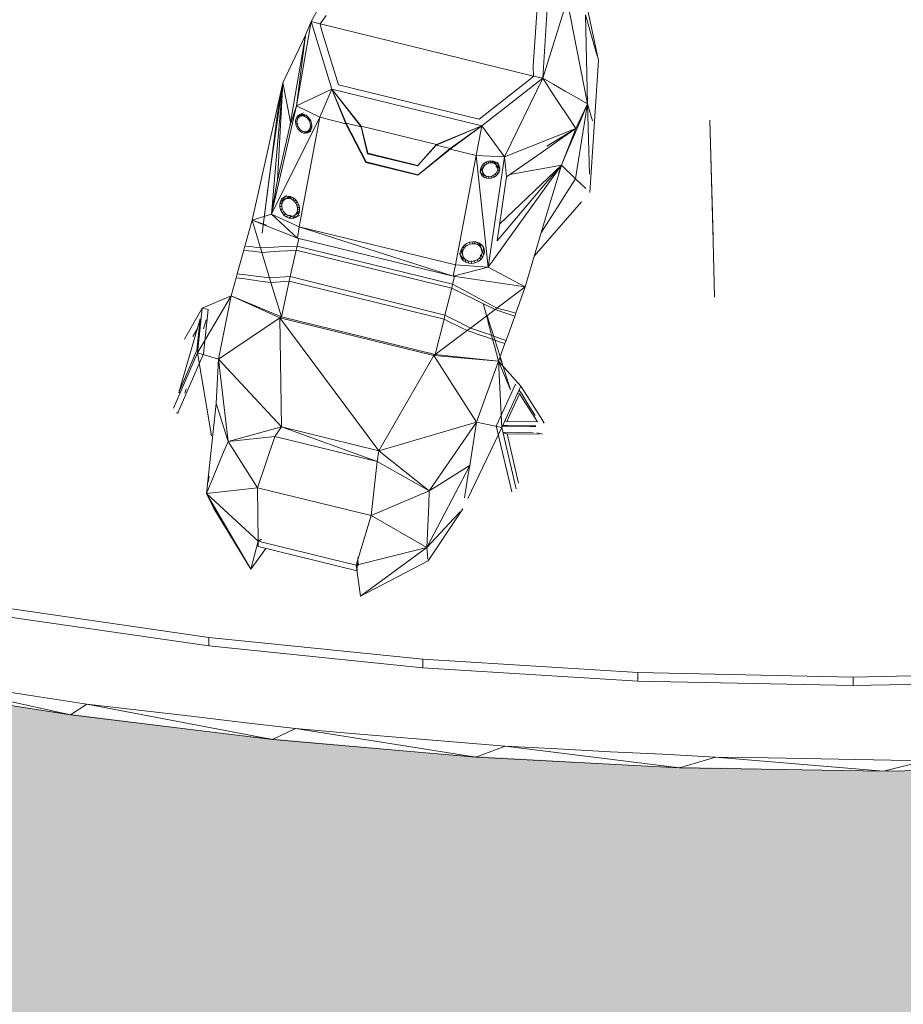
# Model space of a CAD drawing. Header units: inches. Extents: x 1931 to 3173, y 8366 to 8904.
# Tile 31 of 55: x 2923 to 2936, y 8745 to 8760. Entities that reach past the tile are written whole.
import ezdxf

# ---------------------------------------------------------------- set-up
doc = ezdxf.new("R2010")
doc.units = ezdxf.units.IN
doc.header["$MEASUREMENT"] = 0
for name, color, linetype, lineweight in [('A-DETL-GENF-1', 30, 'Continuous', 9), ('C-BLDG-PADS', 91, 'Continuous', 9), ('G-IMPT', 8, 'Continuous', 9)]:
    doc.layers.add(name, color=color, linetype=linetype, lineweight=lineweight)

# ---------------------------------------------------------------- blocks, each defined once
blk = doc.blocks.new('Boat_and_Trailer_14084 - Boat - Ski Bar and Boards_dwg-1048089-FLOOR PLAN - BASEMENT')
at = {"layer": 'G-IMPT'}
for p, q in [((-151.022, -43.319), (-151.442, -46)), ((-151.442, -46), (-150.876, -43.451)), ((-151.087, -44.835), (-151.192, -45.526)), ((-150.522, -47.845), (-150.112, -45.008)), ((-150.409, -47.845), (-149.999, -45.008)), ((-151.298, -46.218), (-151.192, -45.526)), ((-151.77, -48.697), (-151.442, -46)), ((-151.298, -46.218), (-151.442, -46)), ((-151.77, -48.697), (-151.298, -46.218)), ((-151.298, -46.218), (-151.38, -46.914)), ((-151.38, -46.914), (-151.462, -47.61)), ((-147.35, -47.377), (-146.615, -47.694)), ((-147.421, -47.432), (-147.424, -47.431)), ((-147.414, -47.434), (-147.421, -47.432)), ((-147.414, -47.434), (-147.416, -47.413)), ((-147.416, -47.413), (-147.414, -47.435)), ((-147.414, -47.435), (-146.627, -47.775)), ((-147.153, -47.525), (-147.094, -47.542)), ((-147.141, -47.445), (-147.144, -47.466)), ((-146.161, -47.731), (-147.141, -47.445)), ((-147.141, -47.445), (-146.58, -47.686)), ((-146.433, -47.521), (-146.019, -47.757)), ((-151.462, -47.61), (-151.544, -48.306)), ((-146.397, -47.632), (-146.288, -47.694)), ((-147.72, -47.883), (-146.615, -47.694)), ((-146.615, -47.694), (-146.698, -47.975)), ((-146.627, -47.775), (-146.037, -47.837)), ((-146.615, -47.694), (-146.019, -47.757)), ((-145.854, -48.145), (-146.615, -47.694)), ((-146.161, -47.731), (-146.58, -47.686)), ((-146.295, -47.775), (-146.174, -47.811)), ((-146.019, -47.757), (-146.037, -47.837)), ((-145.854, -48.145), (-146.019, -47.757)), ((-150.816, -50.698), (-150.522, -47.845)), ((-150.702, -50.698), (-150.409, -47.845)), ((-150.522, -47.845), (-150.409, -47.845)), ((-148.489, -47.815), (-149.501, -48.408)), ((-148.69, -47.913), (-149.501, -48.408)), ((-149.126, -48.504), (-148.489, -47.815)), ((-148.69, -47.913), (-148.489, -47.815)), ((-148.489, -47.815), (-148.316, -47.887)), ((-147.289, -47.943), (-148.489, -47.815)), ((-148.489, -47.815), (-148.316, -47.887)), ((-148.489, -47.815), (-148.414, -48.497)), ((-148.337, -47.839), (-148.259, -47.851)), ((-148.143, -47.959), (-148.316, -47.887)), ((-148.143, -47.959), (-148.316, -47.887)), ((-147.97, -48.03), (-148.143, -47.959)), ((-147.97, -48.03), (-148.143, -47.959)), ((-147.797, -48.102), (-147.97, -48.03)), ((-147.797, -48.102), (-147.97, -48.03)), ((-146.698, -47.975), (-147.797, -48.102)), ((-147.797, -48.102), (-147.67, -48.062)), ((-147.797, -48.102), (-147.67, -48.062)), ((-147.67, -48.062), (-147.543, -48.022)), ((-147.67, -48.062), (-147.543, -48.022)), ((-146.698, -47.975), (-147.603, -48.814)), ((-147.543, -48.022), (-147.416, -47.983)), ((-147.543, -48.022), (-147.416, -47.983)), ((-147.416, -47.983), (-147.289, -47.943)), ((-147.416, -47.983), (-147.289, -47.943)), ((-146.698, -47.975), (-147.289, -47.943)), ((-145.854, -48.145), (-146.698, -47.975)), ((-146.147, -48.791), (-146.698, -47.975)), ((-147.797, -48.102), (-148.414, -48.497)), ((-147.797, -48.102), (-147.731, -48.726)), ((-147.797, -48.102), (-147.603, -48.814)), ((-145.854, -48.145), (-146.147, -48.791)), ((-145.854, -48.145), (-146.133, -48.813)), ((-145.854, -48.145), (-145.613, -48.212)), ((-151.626, -49.002), (-151.544, -48.306)), ((-145.629, -48.328), (-145.613, -48.212)), ((-145.613, -48.212), (-145.561, -48.226)), ((-145.575, -48.334), (-145.561, -48.226)), ((-145.243, -48.314), (-145.561, -48.226)), ((-145.243, -48.314), (-145.252, -48.374)), ((-145.191, -48.328), (-145.243, -48.314)), ((-149.223, -48.607), (-149.501, -48.408)), ((-149.126, -48.504), (-149.501, -48.408)), ((-145.661, -48.559), (-145.645, -48.444)), ((-145.629, -48.328), (-145.645, -48.444)), ((-145.601, -48.549), (-145.588, -48.441)), ((-145.588, -48.441), (-145.575, -48.334)), ((-145.268, -48.494), (-145.26, -48.434)), ((-145.252, -48.374), (-145.26, -48.434)), ((-145.212, -48.535), (-144.844, -48.424)), ((-145.207, -48.483), (-145.201, -48.432)), ((-145.201, -48.432), (-145.196, -48.38)), ((-145.191, -48.328), (-145.196, -48.38)), ((-144.844, -48.424), (-145.191, -48.328)), ((-144.844, -48.424), (-145.083, -49.028)), ((-144.844, -48.424), (-144.912, -48.613)), ((-144.844, -48.424), (-143.929, -48.628)), ((-144.844, -48.424), (-144.764, -48.68)), ((-149.521, -49.826), (-149.198, -48.504)), ((-149.206, -48.83), (-149.126, -48.504)), ((-149.206, -48.83), (-149.126, -48.504)), ((-149.198, -48.504), (-149.18, -48.504)), ((-149.198, -48.504), (-149.18, -48.504)), ((-149.162, -48.504), (-149.18, -48.504)), ((-149.162, -48.504), (-149.18, -48.504)), ((-149.162, -48.504), (-149.144, -48.504)), ((-149.162, -48.504), (-149.144, -48.504)), ((-149.126, -48.504), (-149.144, -48.504)), ((-149.126, -48.504), (-149.144, -48.504)), ((-149.126, -48.504), (-148.414, -48.497)), ((-149.098, -48.548), (-149.126, -48.504)), ((-148.785, -50.011), (-148.414, -48.497)), ((-148.414, -48.497), (-147.731, -48.726)), ((-145.677, -48.675), (-145.661, -48.559)), ((-145.601, -48.549), (-145.615, -48.657)), ((-145.615, -48.657), (-145.277, -48.554)), ((-145.277, -48.554), (-145.268, -48.494)), ((-145.212, -48.535), (-145.277, -48.554)), ((-145.268, -48.668), (-145.277, -48.554)), ((-145.207, -48.483), (-145.212, -48.535)), ((-145.212, -48.535), (-145.207, -48.657)), ((-144.125, -48.675), (-145.016, -48.556)), ((-143.455, -48.756), (-145.016, -48.556)), ((-151.77, -48.697), (-152.005, -51.405)), ((-151.626, -49.002), (-151.77, -48.697)), ((-146.133, -48.813), (-145.677, -48.675)), ((-145.677, -48.675), (-145.615, -48.657)), ((-145.677, -48.675), (-145.673, -48.736)), ((-145.615, -48.657), (-145.61, -48.725)), ((-145.26, -48.782), (-145.268, -48.668)), ((-145.202, -48.778), (-145.207, -48.657)), ((-144.764, -48.68), (-145.083, -49.028)), ((-144.932, -49.052), (-144.764, -48.68)), ((-143.014, -48.832), (-144.764, -48.68)), ((-143.473, -49.327), (-144.764, -48.68)), ((-143.318, -49.013), (-144.764, -48.68)), ((-144.764, -48.68), (-144.65, -48.7)), ((-144.536, -48.72), (-144.65, -48.7)), ((-144.423, -48.74), (-144.536, -48.72)), ((-143.014, -48.832), (-144.125, -48.675)), ((-143.014, -48.832), (-143.929, -48.628)), ((-149.286, -49.157), (-149.206, -48.83)), ((-149.286, -49.157), (-149.206, -48.83)), ((-148.065, -50.091), (-147.731, -48.726)), ((-148.065, -50.091), (-147.603, -48.814)), ((-146.147, -48.791), (-147.921, -50.114)), ((-147.921, -50.114), (-147.603, -48.814)), ((-147.731, -48.726), (-147.603, -48.814)), ((-146.147, -48.791), (-147.603, -48.814)), ((-146.147, -48.791), (-146.65, -50.844)), ((-146.133, -48.813), (-146.635, -50.866)), ((-146.133, -48.813), (-146.147, -48.791)), ((-146.133, -48.813), (-145.659, -48.918)), ((-145.668, -48.797), (-145.673, -48.736)), ((-145.664, -48.857), (-145.668, -48.797)), ((-145.605, -48.794), (-145.61, -48.725)), ((-145.601, -48.863), (-145.605, -48.794)), ((-145.252, -48.896), (-145.26, -48.782)), ((-145.197, -48.9), (-145.202, -48.778)), ((-144.801, -48.879), (-144.776, -48.848)), ((-144.744, -48.822), (-144.776, -48.848)), ((-144.762, -48.872), (-144.776, -48.848)), ((-144.755, -48.863), (-144.73, -48.843)), ((-144.707, -48.804), (-144.744, -48.822)), ((-144.732, -48.844), (-144.744, -48.822)), ((-144.701, -48.828), (-144.73, -48.843)), ((-144.707, -48.804), (-144.668, -48.794)), ((-144.694, -48.826), (-144.707, -48.804)), ((-144.701, -48.828), (-144.669, -48.82)), ((-144.669, -48.82), (-144.638, -48.819)), ((-144.63, -48.792), (-144.668, -48.794)), ((-144.651, -48.824), (-144.668, -48.794)), ((-144.61, -48.825), (-144.638, -48.819)), ((-144.594, -48.8), (-144.63, -48.792)), ((-144.63, -48.792), (-144.611, -48.825)), ((-144.586, -48.838), (-144.61, -48.825)), ((-144.594, -48.8), (-144.569, -48.844)), ((-144.594, -48.8), (-144.564, -48.816)), ((-144.59, -48.84), (-144.569, -48.844)), ((-144.586, -48.838), (-144.568, -48.857)), ((-144.569, -48.844), (-144.539, -48.86)), ((-144.539, -48.86), (-144.564, -48.816)), ((-144.541, -48.84), (-144.564, -48.816)), ((-144.527, -48.869), (-144.541, -48.84)), ((-144.516, -48.884), (-144.541, -48.84)), ((-144.309, -48.76), (-144.423, -48.74)), ((-143.59, -48.925), (-144.309, -48.76)), ((-143.014, -48.832), (-144.309, -48.76)), ((-143.014, -48.832), (-143.534, -48.935)), ((-143.235, -48.794), (-143.455, -48.756)), ((-143.014, -48.832), (-143.235, -48.794)), ((-143.014, -48.832), (-142.378, -49.134)), ((-145.659, -48.918), (-146.165, -50.982)), ((-145.596, -48.932), (-146.11, -50.995)), ((-145.659, -48.918), (-145.664, -48.857)), ((-145.659, -48.918), (-145.596, -48.932)), ((-145.596, -48.932), (-145.601, -48.863)), ((-145.596, -48.932), (-145.243, -49.01)), ((-145.243, -49.01), (-145.252, -48.896)), ((-145.197, -48.9), (-145.192, -49.022)), ((-144.817, -48.912), (-144.824, -48.947)), ((-144.799, -48.991), (-144.824, -48.947)), ((-144.82, -48.98), (-144.824, -48.947)), ((-144.799, -49.017), (-144.82, -48.98)), ((-144.82, -48.98), (-144.806, -49.01)), ((-144.817, -48.912), (-144.801, -48.879)), ((-144.792, -48.957), (-144.817, -48.912)), ((-144.776, -48.923), (-144.801, -48.879)), ((-144.792, -48.957), (-144.799, -48.991)), ((-144.794, -48.943), (-144.788, -48.915)), ((-144.791, -48.969), (-144.794, -48.943)), ((-144.792, -48.957), (-144.776, -48.923)), ((-144.791, -48.969), (-144.78, -48.993)), ((-144.791, -48.969), (-144.766, -49.013)), ((-144.788, -48.915), (-144.775, -48.888)), ((-144.775, -48.888), (-144.755, -48.863)), ((-144.592, -48.986), (-144.572, -48.961)), ((-144.572, -48.961), (-144.559, -48.934)), ((-144.558, -48.985), (-144.572, -48.961)), ((-144.546, -48.97), (-144.571, -49.001)), ((-144.542, -48.901), (-144.568, -48.857)), ((-144.557, -48.88), (-144.568, -48.857)), ((-144.542, -48.901), (-144.561, -48.882)), ((-144.554, -48.907), (-144.559, -48.934)), ((-144.543, -48.963), (-144.559, -48.934)), ((-144.531, -48.924), (-144.557, -48.88)), ((-144.557, -48.88), (-144.554, -48.907)), ((-144.533, -48.943), (-144.554, -48.907)), ((-144.546, -48.97), (-144.53, -48.937)), ((-144.531, -48.924), (-144.542, -48.901)), ((-144.53, -48.937), (-144.524, -48.902)), ((-144.524, -48.902), (-144.527, -48.869)), ((-142.378, -49.134), (-143.59, -48.925)), ((-143.318, -49.013), (-143.59, -48.925)), ((-151.626, -49.002), (-152.005, -51.405)), ((-151.626, -49.002), (-151.685, -49.7)), ((-145.243, -49.01), (-145.751, -51.084)), ((-145.192, -49.022), (-145.7, -51.096)), ((-145.592, -51.105), (-145.083, -49.028)), ((-144.932, -49.052), (-145.592, -51.105)), ((-144.932, -49.052), (-145.442, -51.134)), ((-145.192, -49.022), (-145.243, -49.01)), ((-145.087, -49.045), (-145.192, -49.022)), ((-144.932, -49.052), (-145.083, -49.028)), ((-144.932, -49.052), (-143.473, -49.327)), ((-144.784, -49.033), (-144.806, -49.01)), ((-144.781, -49.054), (-144.806, -49.01)), ((-144.799, -48.991), (-144.795, -49.021)), ((-144.753, -49.049), (-144.784, -49.033)), ((-144.755, -49.037), (-144.78, -48.993)), ((-144.762, -49.011), (-144.78, -48.993)), ((-144.766, -49.013), (-144.755, -49.037)), ((-144.738, -49.052), (-144.762, -49.011)), ((-144.737, -49.024), (-144.762, -49.011)), ((-144.736, -49.056), (-144.755, -49.037)), ((-144.753, -49.049), (-144.718, -49.057)), ((-144.709, -49.03), (-144.737, -49.024)), ((-144.719, -49.057), (-144.737, -49.024)), ((-144.718, -49.057), (-144.679, -49.055)), ((-144.709, -49.03), (-144.678, -49.029)), ((-144.709, -49.03), (-144.694, -49.056)), ((-144.64, -49.045), (-144.679, -49.055)), ((-144.678, -49.029), (-144.647, -49.021)), ((-144.665, -49.052), (-144.678, -49.029)), ((-144.647, -49.021), (-144.617, -49.006)), ((-144.635, -49.042), (-144.647, -49.021)), ((-144.603, -49.027), (-144.64, -49.045)), ((-144.592, -48.986), (-144.617, -49.006)), ((-144.605, -49.028), (-144.617, -49.006)), ((-144.571, -49.001), (-144.603, -49.027)), ((-144.579, -49.008), (-144.592, -48.986)), ((-143.683, -49.109), (-143.686, -49.137)), ((-143.683, -49.109), (-143.671, -49.081)), ((-143.661, -49.156), (-143.683, -49.109)), ((-143.652, -49.055), (-143.671, -49.081)), ((-143.66, -49.106), (-143.671, -49.081)), ((-143.663, -49.109), (-143.665, -49.133)), ((-143.653, -49.086), (-143.663, -49.109)), ((-143.653, -49.086), (-143.637, -49.064)), ((-143.652, -49.055), (-143.626, -49.033)), ((-143.647, -49.065), (-143.652, -49.055)), ((-143.637, -49.064), (-143.615, -49.046)), ((-143.636, -49.065), (-143.637, -49.064)), ((-143.626, -49.033), (-143.596, -49.017)), ((-143.59, -49.032), (-143.615, -49.046)), ((-143.563, -49.006), (-143.596, -49.017)), ((-143.562, -49.024), (-143.59, -49.032)), ((-143.563, -49.006), (-143.53, -49.004)), ((-143.55, -49.033), (-143.563, -49.006)), ((-143.535, -49.021), (-143.562, -49.024)), ((-143.509, -49.025), (-143.535, -49.021)), ((-143.519, -49.027), (-143.53, -49.004)), ((-143.499, -49.008), (-143.53, -49.004)), ((-143.486, -49.035), (-143.509, -49.025)), ((-143.479, -49.05), (-143.499, -49.008)), ((-143.471, -49.019), (-143.499, -49.008)), ((-143.486, -49.035), (-143.468, -49.049)), ((-143.473, -49.327), (-143.318, -49.013)), ((-143.449, -49.067), (-143.471, -49.019)), ((-143.471, -49.019), (-143.45, -49.037)), ((-143.457, -49.069), (-143.468, -49.049)), ((-143.455, -49.114), (-143.465, -49.137)), ((-143.434, -49.116), (-143.457, -49.069)), ((-143.452, -49.09), (-143.457, -49.069)), ((-143.446, -49.097), (-143.457, -49.075)), ((-143.455, -49.114), (-143.452, -49.09)), ((-143.443, -49.139), (-143.455, -49.114)), ((-143.449, -49.067), (-143.454, -49.065)), ((-143.438, -49.122), (-143.452, -49.09)), ((-143.437, -49.065), (-143.45, -49.037)), ((-143.437, -49.06), (-143.45, -49.037)), ((-143.428, -49.085), (-143.449, -49.067)), ((-143.434, -49.116), (-143.446, -49.097)), ((-143.434, -49.114), (-143.446, -49.142)), ((-143.414, -49.108), (-143.437, -49.06)), ((-143.437, -49.06), (-143.431, -49.086)), ((-143.434, -49.114), (-143.431, -49.086)), ((-143.096, -49.488), (-143.318, -49.013)), ((-142.196, -49.212), (-143.318, -49.013)), ((-142.378, -49.134), (-143.318, -49.013)), ((-149.286, -49.157), (-149.366, -49.483)), ((-149.286, -49.157), (-149.366, -49.483)), ((-143.664, -49.184), (-143.686, -49.137)), ((-143.686, -49.137), (-143.681, -49.163)), ((-143.659, -49.211), (-143.681, -49.163)), ((-143.667, -49.186), (-143.681, -49.163)), ((-143.646, -49.204), (-143.667, -49.186)), ((-143.661, -49.155), (-143.665, -49.133)), ((-143.664, -49.184), (-143.661, -49.156)), ((-143.639, -49.202), (-143.661, -49.155)), ((-143.661, -49.155), (-143.649, -49.174)), ((-143.63, -49.215), (-143.649, -49.174)), ((-143.632, -49.188), (-143.649, -49.174)), ((-143.619, -49.215), (-143.646, -49.204)), ((-143.639, -49.202), (-143.643, -49.18)), ((-143.614, -49.226), (-143.632, -49.188)), ((-143.609, -49.198), (-143.632, -49.188)), ((-143.588, -49.219), (-143.619, -49.215)), ((-143.6, -49.218), (-143.609, -49.198)), ((-143.609, -49.198), (-143.583, -49.202)), ((-143.59, -49.196), (-143.59, -49.219)), ((-143.555, -49.217), (-143.588, -49.219)), ((-143.555, -49.199), (-143.583, -49.202)), ((-143.528, -49.191), (-143.555, -49.199)), ((-143.555, -49.217), (-143.522, -49.206)), ((-143.528, -49.191), (-143.502, -49.177)), ((-143.522, -49.206), (-143.491, -49.19)), ((-143.481, -49.159), (-143.502, -49.177)), ((-143.491, -49.19), (-143.466, -49.168)), ((-143.481, -49.159), (-143.465, -49.137)), ((-143.466, -49.168), (-143.446, -49.142)), ((-143.096, -49.488), (-142.196, -49.212)), ((-142.378, -49.134), (-142.403, -49.137)), ((-142.196, -49.212), (-142.378, -49.134)), ((-142.225, -49.33), (-142.196, -49.212)), ((-141.085, -49.814), (-142.196, -49.212)), ((-143.558, -49.674), (-143.473, -49.327)), ((-143.096, -49.488), (-143.473, -49.327)), ((-142.308, -49.349), (-143.038, -49.573)), ((-142.922, -52.175), (-142.225, -49.33)), ((-142.225, -49.33), (-142.308, -49.349)), ((-142.114, -49.409), (-142.225, -49.33)), ((-149.446, -49.809), (-149.366, -49.483)), ((-149.446, -49.809), (-149.366, -49.483)), ((-143.096, -49.488), (-143.599, -49.876)), ((-143.592, -49.879), (-143.096, -49.488)), ((-143.585, -51.488), (-143.096, -49.488)), ((-143.558, -49.674), (-143.096, -49.488)), ((-143.551, -49.677), (-143.096, -49.488)), ((-143.038, -49.573), (-143.498, -51.452)), ((-151.685, -49.7), (-151.744, -50.399)), ((-143.558, -49.674), (-144.075, -49.94)), ((-143.551, -49.677), (-144.068, -49.943)), ((-143.551, -49.677), (-143.599, -49.876)), ((-143.558, -49.674), (-143.551, -49.677)), ((-149.446, -49.809), (-149.858, -49.87)), ((-149.389, -50.769), (-149.858, -49.87)), ((-149.858, -49.87), (-149.209, -50.754)), ((-149.503, -49.822), (-149.521, -49.826)), ((-149.503, -49.822), (-149.484, -49.818)), ((-149.449, -49.823), (-149.485, -49.825)), ((-149.484, -49.818), (-149.465, -49.814)), ((-149.465, -49.814), (-149.446, -49.809)), ((-149.452, -49.837), (-149.416, -49.836)), ((-149.449, -49.823), (-149.413, -49.822)), ((-149.446, -49.809), (-148.785, -50.011)), ((-149.446, -49.809), (-149.209, -50.754)), ((-149.38, -49.835), (-149.416, -49.836)), ((-149.344, -49.833), (-149.38, -49.835)), ((-143.599, -49.876), (-143.96, -49.963)), ((-143.592, -49.879), (-143.953, -49.966)), ((-143.837, -50.88), (-143.592, -49.879)), ((-143.592, -49.879), (-143.599, -49.876)), ((-148.785, -50.011), (-149.209, -50.754)), ((-148.454, -50.786), (-148.785, -50.011)), ((-148.785, -50.011), (-148.065, -50.091)), ((-144.075, -49.94), (-144.244, -50.633)), ((-144.068, -49.943), (-144.238, -50.637)), ((-144.122, -50.628), (-143.96, -49.963)), ((-144.115, -50.631), (-143.953, -49.966)), ((-144.075, -49.94), (-144.068, -49.943)), ((-143.96, -49.963), (-143.953, -49.966)), ((-148.454, -50.786), (-148.065, -50.091)), ((-148.454, -50.786), (-147.921, -50.114)), ((-147.921, -50.114), (-148.065, -50.091)), ((-146.65, -50.844), (-147.921, -50.114)), ((-147.539, -51.414), (-147.921, -50.114)), ((-151.744, -50.399), (-151.803, -51.098)), ((-143.897, -51.062), (-144.244, -50.633)), ((-144.244, -50.633), (-144.238, -50.637)), ((-143.89, -51.065), (-144.238, -50.637)), ((-143.844, -50.877), (-144.122, -50.628)), ((-144.122, -50.628), (-144.115, -50.631)), ((-143.837, -50.88), (-144.115, -50.631)), ((-150.816, -50.698), (-150.992, -53.564)), ((-150.879, -53.564), (-150.702, -50.698)), ((-150.702, -50.698), (-150.816, -50.698)), ((-148.693, -51.233), (-149.389, -50.769)), ((-149.366, -50.767), (-149.209, -50.754)), ((-149.209, -50.754), (-149.08, -50.874)), ((-149.209, -50.754), (-149.02, -50.762)), ((-148.116, -51.324), (-149.209, -50.754)), ((-149.209, -50.754), (-149.08, -50.874)), ((-149.209, -50.754), (-149.02, -50.762)), ((-149.02, -50.762), (-148.831, -50.77)), ((-149.02, -50.762), (-148.831, -50.77)), ((-148.642, -50.778), (-148.831, -50.77)), ((-148.642, -50.778), (-148.831, -50.77)), ((-148.454, -50.786), (-148.642, -50.778)), ((-148.454, -50.786), (-148.642, -50.778)), ((-148.369, -50.92), (-148.454, -50.786)), ((-148.369, -50.92), (-148.454, -50.786)), ((-148.454, -50.786), (-147.539, -51.414)), ((-149.08, -50.874), (-148.951, -50.994)), ((-149.08, -50.874), (-148.951, -50.994)), ((-148.369, -50.92), (-148.285, -51.055)), ((-148.369, -50.92), (-148.285, -51.055)), ((-146.65, -50.844), (-147.539, -51.414)), ((-146.65, -50.844), (-146.727, -51.71)), ((-146.635, -50.866), (-146.727, -51.71)), ((-146.65, -50.844), (-146.635, -50.866)), ((-146.635, -50.866), (-146.165, -50.982)), ((-146.635, -50.866), (-146.317, -51.29)), ((-143.844, -50.877), (-143.89, -51.065)), ((-143.844, -50.877), (-143.837, -50.88)), ((-143.844, -50.877), (-143.585, -51.488)), ((-143.837, -50.88), (-143.585, -51.488)), ((-148.951, -50.994), (-148.822, -51.114)), ((-148.951, -50.994), (-148.822, -51.114)), ((-148.285, -51.055), (-148.201, -51.189)), ((-148.285, -51.055), (-148.201, -51.189)), ((-146.203, -51.059), (-146.241, -51.136)), ((-146.203, -51.059), (-146.165, -50.982)), ((-146.154, -51.08), (-146.197, -51.165)), ((-146.165, -50.982), (-146.11, -50.995)), ((-146.11, -50.995), (-146.154, -51.08)), ((-146.11, -50.995), (-145.751, -51.084)), ((-145.751, -51.084), (-145.823, -51.229)), ((-145.751, -51.084), (-145.7, -51.096)), ((-143.897, -51.062), (-143.982, -51.409)), ((-143.585, -51.488), (-143.897, -51.062)), ((-143.89, -51.065), (-143.897, -51.062)), ((-143.585, -51.488), (-143.89, -51.065)), ((-151.862, -51.797), (-151.803, -51.098)), ((-148.733, -51.196), (-148.822, -51.114)), ((-148.796, -51.138), (-148.82, -51.116)), ((-148.201, -51.189), (-148.116, -51.324)), ((-148.201, -51.189), (-148.116, -51.324)), ((-146.279, -51.213), (-146.317, -51.29)), ((-146.241, -51.136), (-146.279, -51.213)), ((-146.197, -51.165), (-146.24, -51.25)), ((-145.7, -51.096), (-145.78, -51.244)), ((-145.592, -51.105), (-145.736, -52.065)), ((-145.594, -51.122), (-145.7, -51.096)), ((-145.592, -51.105), (-145.442, -51.134)), ((-145.592, -51.105), (-145.472, -51.571)), ((-145.442, -51.134), (-145.472, -51.571)), ((-145.442, -51.134), (-143.982, -51.409)), ((-145.356, -51.216), (-145.385, -51.241)), ((-145.322, -51.201), (-145.356, -51.216)), ((-145.356, -51.216), (-145.317, -51.203)), ((-145.317, -51.203), (-145.345, -51.227)), ((-145.322, -51.201), (-145.283, -51.188)), ((-145.285, -51.197), (-145.322, -51.201)), ((-145.285, -51.197), (-145.247, -51.204)), ((-145.283, -51.227), (-145.244, -51.213)), ((-145.244, -51.213), (-145.274, -51.217)), ((-145.212, -51.222), (-145.247, -51.204)), ((-145.244, -51.213), (-145.22, -51.218)), ((-148.556, -51.299), (-147.608, -51.753)), ((-148.549, -51.256), (-148.405, -51.278)), ((-148.549, -51.256), (-148.405, -51.278)), ((-148.405, -51.278), (-148.261, -51.301)), ((-148.405, -51.278), (-148.261, -51.301)), ((-148.261, -51.301), (-148.116, -51.324)), ((-148.261, -51.301), (-148.116, -51.324)), ((-148.116, -51.324), (-147.539, -51.414)), ((-146.331, -51.331), (-146.345, -51.371)), ((-146.317, -51.29), (-146.331, -51.331)), ((-146.283, -51.336), (-146.324, -51.454)), ((-146.317, -51.29), (-146.283, -51.336)), ((-146.283, -51.336), (-146.24, -51.25)), ((-146.283, -51.336), (-146.037, -51.663)), ((-145.894, -51.373), (-145.823, -51.229)), ((-145.78, -51.244), (-145.859, -51.392)), ((-145.418, -51.312), (-145.421, -51.354)), ((-145.421, -51.354), (-145.388, -51.343)), ((-145.406, -51.274), (-145.418, -51.312)), ((-145.418, -51.312), (-145.386, -51.301)), ((-145.385, -51.241), (-145.406, -51.274)), ((-145.406, -51.274), (-145.366, -51.26)), ((-145.394, -51.355), (-145.392, -51.321)), ((-145.392, -51.321), (-145.382, -51.289)), ((-145.385, -51.241), (-145.345, -51.227)), ((-145.382, -51.289), (-145.365, -51.263)), ((-145.345, -51.227), (-145.366, -51.26)), ((-145.341, -51.243), (-145.365, -51.263)), ((-145.341, -51.243), (-145.302, -51.229)), ((-145.314, -51.231), (-145.341, -51.243)), ((-145.274, -51.217), (-145.314, -51.231)), ((-145.283, -51.227), (-145.314, -51.231)), ((-145.274, -51.217), (-145.302, -51.229)), ((-145.283, -51.227), (-145.253, -51.233)), ((-145.253, -51.233), (-145.216, -51.22)), ((-145.224, -51.247), (-145.253, -51.233)), ((-145.224, -51.247), (-145.194, -51.237)), ((-145.224, -51.247), (-145.198, -51.269)), ((-145.212, -51.222), (-145.181, -51.249)), ((-145.198, -51.269), (-145.172, -51.26)), ((-145.198, -51.269), (-145.178, -51.297)), ((-145.181, -51.249), (-145.156, -51.283)), ((-145.165, -51.33), (-145.178, -51.297)), ((-145.165, -51.33), (-145.14, -51.321)), ((-145.159, -51.364), (-145.165, -51.33)), ((-145.139, -51.323), (-145.156, -51.283)), ((-145.132, -51.365), (-145.139, -51.323)), ((-152.147, -54.121), (-152.005, -51.405)), ((-151.862, -51.797), (-152.005, -51.405)), ((-147.608, -51.753), (-147.539, -51.414)), ((-147.539, -51.414), (-146.727, -51.71)), ((-146.402, -51.538), (-146.373, -51.452)), ((-146.373, -51.452), (-146.359, -51.412)), ((-146.324, -51.454), (-146.366, -51.573)), ((-146.359, -51.412), (-146.345, -51.371)), ((-145.894, -51.373), (-145.966, -51.518)), ((-145.859, -51.392), (-145.939, -51.539)), ((-143.982, -51.409), (-145.472, -51.571)), ((-145.421, -51.354), (-145.414, -51.396)), ((-145.414, -51.396), (-145.381, -51.385)), ((-145.397, -51.436), (-145.414, -51.396)), ((-145.369, -51.426), (-145.397, -51.436)), ((-145.397, -51.436), (-145.373, -51.47)), ((-145.394, -51.355), (-145.388, -51.389)), ((-145.388, -51.389), (-145.375, -51.422)), ((-145.375, -51.422), (-145.355, -51.45)), ((-145.373, -51.47), (-145.338, -51.458)), ((-145.373, -51.47), (-145.341, -51.497)), ((-145.329, -51.472), (-145.355, -51.45)), ((-145.3, -51.486), (-145.329, -51.472)), ((-145.322, -51.466), (-145.302, -51.483)), ((-145.23, -51.478), (-145.27, -51.492)), ((-145.239, -51.488), (-145.2, -51.475)), ((-145.239, -51.488), (-145.212, -51.476)), ((-145.23, -51.478), (-145.2, -51.475)), ((-145.188, -51.456), (-145.212, -51.476)), ((-145.212, -51.476), (-145.172, -51.462)), ((-145.2, -51.475), (-145.172, -51.462)), ((-145.169, -51.478), (-145.197, -51.503)), ((-145.188, -51.456), (-145.171, -51.429)), ((-145.188, -51.456), (-145.149, -51.442)), ((-145.149, -51.442), (-145.172, -51.462)), ((-145.161, -51.398), (-145.171, -51.429)), ((-145.171, -51.429), (-145.139, -51.418)), ((-145.147, -51.445), (-145.169, -51.478)), ((-145.159, -51.364), (-145.161, -51.398)), ((-145.134, -51.388), (-145.161, -51.398)), ((-145.134, -51.355), (-145.159, -51.364)), ((-145.147, -51.445), (-145.135, -51.407)), ((-145.132, -51.365), (-145.135, -51.407)), ((-144.257, -51.496), (-144.219, -51.477)), ((-144.257, -51.496), (-144.233, -51.478)), ((-144.237, -51.502), (-144.219, -51.477)), ((-144.233, -51.478), (-144.195, -51.459)), ((-144.233, -51.478), (-144.205, -51.468)), ((-144.175, -51.467), (-144.205, -51.468)), ((-144.16, -51.476), (-144.198, -51.494)), ((-144.16, -51.476), (-144.182, -51.484)), ((-144.175, -51.467), (-144.145, -51.474)), ((-144.174, -51.493), (-144.14, -51.477)), ((-144.145, -51.474), (-144.116, -51.49)), ((-143.998, -51.789), (-143.982, -51.409)), ((-143.585, -51.488), (-143.982, -51.409)), ((-142.984, -52.11), (-143.498, -51.452)), ((-146.209, -51.571), (-146.495, -51.648)), ((-146.431, -51.624), (-146.402, -51.538)), ((-146.408, -51.691), (-146.366, -51.573)), ((-146.275, -51.608), (-146.344, -51.63)), ((-146.275, -51.608), (-146.119, -51.559)), ((-146.209, -51.571), (-146.18, -51.564)), ((-146.18, -51.564), (-145.958, -51.504)), ((-146.037, -51.663), (-145.966, -51.518)), ((-146.019, -51.687), (-145.939, -51.539)), ((-145.736, -52.065), (-145.472, -51.571)), ((-143.998, -51.789), (-145.472, -51.571)), ((-144.109, -52.547), (-145.472, -51.571)), ((-145.341, -51.497), (-145.302, -51.483)), ((-145.306, -51.515), (-145.341, -51.497)), ((-145.306, -51.515), (-145.266, -51.501)), ((-145.306, -51.515), (-145.268, -51.522)), ((-145.302, -51.483), (-145.266, -51.501)), ((-145.27, -51.492), (-145.3, -51.486)), ((-145.27, -51.492), (-145.239, -51.488)), ((-145.268, -51.522), (-145.229, -51.508)), ((-145.231, -51.517), (-145.268, -51.522)), ((-145.266, -51.501), (-145.229, -51.508)), ((-145.197, -51.503), (-145.231, -51.517)), ((-145.231, -51.517), (-145.192, -51.504)), ((-145.202, -51.505), (-145.229, -51.508)), ((-144.289, -51.583), (-144.286, -51.55)), ((-144.26, -51.569), (-144.289, -51.583)), ((-144.284, -51.617), (-144.289, -51.583)), ((-144.286, -51.55), (-144.275, -51.52)), ((-144.26, -51.538), (-144.286, -51.55)), ((-144.284, -51.617), (-144.261, -51.606)), ((-144.257, -51.496), (-144.275, -51.52)), ((-144.265, -51.586), (-144.262, -51.56)), ((-144.261, -51.613), (-144.265, -51.586)), ((-144.254, -51.536), (-144.262, -51.56)), ((-144.26, -51.513), (-144.237, -51.502)), ((-144.254, -51.536), (-144.239, -51.516)), ((-144.247, -51.53), (-144.237, -51.502)), ((-144.201, -51.498), (-144.239, -51.516)), ((-144.239, -51.516), (-144.221, -51.502)), ((-144.182, -51.484), (-144.221, -51.502)), ((-144.198, -51.494), (-144.221, -51.502)), ((-144.201, -51.498), (-144.182, -51.484)), ((-144.174, -51.493), (-144.198, -51.494)), ((-144.174, -51.493), (-144.15, -51.499)), ((-144.123, -51.486), (-144.15, -51.499)), ((-144.15, -51.499), (-144.128, -51.511)), ((-144.104, -51.5), (-144.128, -51.511)), ((-144.108, -51.53), (-144.128, -51.511)), ((-144.091, -51.513), (-144.116, -51.49)), ((-144.087, -51.52), (-144.108, -51.53)), ((-144.092, -51.552), (-144.108, -51.53)), ((-144.092, -51.552), (-144.072, -51.543)), ((-144.083, -51.578), (-144.092, -51.552)), ((-144.072, -51.541), (-144.091, -51.513)), ((-144.083, -51.578), (-144.062, -51.568)), ((-144.083, -51.578), (-144.079, -51.605)), ((-144.081, -51.631), (-144.079, -51.605)), ((-144.056, -51.594), (-144.079, -51.605)), ((-144.072, -51.541), (-144.059, -51.574)), ((-144.055, -51.607), (-144.059, -51.574)), ((-144.058, -51.64), (-144.055, -51.607)), ((-143.585, -51.488), (-143.998, -51.789)), ((-142.952, -52.298), (-143.585, -51.488)), ((-148.466, -51.885), (-147.589, -51.678)), ((-147.608, -51.753), (-146.727, -51.71)), ((-147.582, -51.68), (-147.032, -51.934)), ((-147.108, -51.87), (-146.727, -51.71)), ((-147.059, -52.007), (-146.727, -51.71)), ((-146.746, -51.752), (-146.717, -51.739)), ((-146.344, -51.63), (-146.736, -51.753)), ((-146.522, -51.655), (-146.727, -51.71)), ((-146.49, -51.795), (-146.727, -51.71)), ((-146.684, -51.725), (-146.717, -51.739)), ((-146.701, -51.738), (-146.678, -51.728)), ((-146.495, -51.648), (-146.522, -51.655)), ((-146.49, -51.795), (-146.461, -51.709)), ((-146.431, -51.624), (-146.461, -51.709)), ((-146.449, -51.81), (-146.408, -51.691)), ((-146.082, -51.794), (-146.06, -51.728)), ((-146.06, -51.728), (-146.037, -51.663)), ((-146.019, -51.687), (-146.037, -51.663)), ((-146.035, -51.751), (-146.019, -51.687)), ((-145.736, -52.065), (-146.019, -51.687)), ((-145.12, -51.69), (-144.907, -51.721)), ((-145.12, -51.69), (-144.867, -51.904)), ((-144.694, -51.753), (-144.907, -51.721)), ((-144.109, -52.547), (-144.892, -51.724)), ((-144.272, -51.649), (-144.284, -51.617)), ((-144.272, -51.649), (-144.26, -51.644)), ((-144.272, -51.649), (-144.252, -51.678)), ((-144.251, -51.638), (-144.261, -51.613)), ((-144.222, -51.663), (-144.252, -51.678)), ((-144.228, -51.701), (-144.252, -51.678)), ((-144.251, -51.638), (-144.236, -51.661)), ((-144.236, -51.661), (-144.216, -51.679)), ((-144.228, -51.701), (-144.2, -51.688)), ((-144.228, -51.701), (-144.199, -51.717)), ((-144.216, -51.679), (-144.193, -51.692)), ((-144.199, -51.717), (-144.16, -51.698)), ((-144.199, -51.717), (-144.168, -51.724)), ((-144.169, -51.698), (-144.193, -51.692)), ((-144.132, -51.68), (-144.169, -51.698)), ((-144.145, -51.697), (-144.169, -51.698)), ((-144.13, -51.706), (-144.168, -51.724)), ((-144.168, -51.724), (-144.138, -51.723)), ((-144.16, -51.698), (-144.13, -51.706)), ((-144.107, -51.678), (-144.145, -51.697)), ((-144.145, -51.697), (-144.123, -51.689)), ((-144.1, -51.704), (-144.138, -51.723)), ((-144.138, -51.723), (-144.11, -51.713)), ((-144.1, -51.704), (-144.13, -51.706)), ((-144.107, -51.678), (-144.129, -51.679)), ((-144.084, -51.67), (-144.123, -51.689)), ((-144.104, -51.674), (-144.123, -51.689)), ((-144.072, -51.694), (-144.11, -51.713)), ((-144.087, -51.695), (-144.11, -51.713)), ((-144.084, -51.67), (-144.107, -51.678)), ((-144.09, -51.655), (-144.104, -51.674)), ((-144.104, -51.674), (-144.066, -51.656)), ((-144.09, -51.655), (-144.081, -51.631)), ((-144.09, -51.655), (-144.058, -51.639)), ((-144.069, -51.67), (-144.087, -51.695)), ((-144.066, -51.656), (-144.084, -51.67)), ((-144.056, -51.619), (-144.081, -51.631)), ((-144.069, -51.67), (-144.058, -51.64)), ((-152.147, -54.121), (-151.862, -51.797)), ((-151.898, -52.498), (-151.862, -51.797)), ((-148.427, -51.946), (-147.608, -51.753)), ((-148.352, -51.977), (-147.694, -51.822)), ((-147.7, -52.25), (-147.694, -51.822)), ((-147.694, -51.822), (-147.68, -51.77)), ((-147.68, -52.169), (-147.674, -51.769)), ((-147.608, -51.753), (-147.059, -52.007)), ((-147.591, -51.829), (-147.593, -51.979)), ((-147.59, -51.762), (-147.591, -51.829)), ((-147.586, -51.982), (-147.584, -51.831)), ((-147.583, -51.765), (-147.584, -51.831)), ((-147.534, -52.227), (-147.528, -51.821)), ((-147.519, -51.795), (-147.528, -51.821)), ((-147.161, -51.99), (-147.528, -51.821)), ((-147.108, -51.87), (-146.782, -51.767)), ((-146.782, -51.767), (-146.736, -51.753)), ((-146.449, -51.81), (-146.49, -51.795)), ((-146.127, -51.925), (-146.449, -51.81)), ((-146.127, -51.925), (-146.105, -51.859)), ((-146.105, -51.859), (-146.082, -51.794)), ((-146.067, -51.878), (-146.051, -51.814)), ((-146.051, -51.814), (-146.035, -51.751)), ((-144.481, -51.784), (-144.694, -51.753)), ((-144.268, -51.816), (-144.481, -51.784)), ((-143.998, -51.789), (-144.268, -51.816)), ((-144.268, -51.816), (-144.106, -52.046)), ((-144.109, -52.547), (-144.236, -51.861)), ((-142.952, -52.298), (-143.998, -51.789)), ((-143.998, -51.789), (-143.621, -52.738)), ((-147.593, -51.979), (-147.595, -52.13)), ((-147.586, -51.982), (-147.589, -52.133)), ((-147.534, -52.227), (-147.161, -51.99)), ((-147.171, -52.022), (-147.11, -51.983)), ((-147.152, -51.964), (-147.161, -51.99)), ((-146.083, -51.941), (-146.127, -51.925)), ((-146.083, -51.941), (-146.067, -51.878)), ((-146.083, -51.941), (-145.736, -52.065)), ((-144.867, -51.904), (-144.614, -52.118)), ((-147.597, -52.204), (-147.595, -52.13)), ((-147.589, -52.133), (-147.589, -52.207)), ((-147.31, -52.11), (-147.448, -52.198)), ((-147.338, -52.185), (-147.198, -52.096)), ((-147.31, -52.11), (-147.171, -52.022)), ((-147.198, -52.096), (-147.059, -52.007)), ((-144.922, -52.306), (-145.736, -52.065)), ((-144.614, -52.118), (-144.362, -52.332)), ((-144.106, -52.046), (-143.945, -52.277)), ((-142.922, -52.175), (-142.984, -52.11)), ((-147.701, -52.295), (-147.681, -52.22)), ((-147.478, -52.273), (-147.338, -52.185)), ((-145.327, -52.186), (-144.602, -52.815)), ((-142.922, -52.175), (-142.952, -52.298)), ((-142.791, -52.171), (-142.922, -52.175)), ((-142.791, -52.171), (-141.809, -52.236)), ((-147.55, -52.319), (-147.478, -52.273)), ((-145.006, -52.281), (-144.859, -52.375)), ((-144.109, -52.547), (-144.922, -52.306)), ((-144.859, -52.375), (-144.67, -52.495)), ((-144.109, -52.547), (-144.362, -52.332)), ((-143.945, -52.277), (-143.783, -52.507)), ((-143.858, -52.354), (-143.621, -52.738)), ((-142.952, -52.298), (-143.119, -52.408)), ((-142.952, -52.298), (-143.037, -52.447)), ((-142.952, -52.298), (-141.713, -52.379)), ((-142.952, -52.298), (-141.91, -52.623)), ((-151.898, -52.498), (-151.934, -53.199)), ((-144.481, -52.616), (-144.67, -52.495)), ((-144.228, -52.51), (-144.109, -52.547)), ((-143.621, -52.738), (-143.783, -52.507)), ((-143.287, -52.518), (-143.454, -52.628)), ((-143.287, -52.518), (-143.119, -52.408)), ((-143.037, -52.447), (-143.122, -52.597)), ((-144.292, -52.736), (-144.481, -52.616)), ((-144.109, -52.547), (-144.292, -52.736)), ((-144.109, -52.547), (-143.621, -52.738)), ((-144.109, -52.547), (-143.905, -52.634)), ((-143.7, -52.722), (-143.905, -52.634)), ((-143.621, -52.738), (-143.454, -52.628)), ((-143.291, -52.897), (-141.91, -52.623)), ((-143.122, -52.597), (-143.207, -52.747)), ((-144.424, -52.873), (-144.292, -52.736)), ((-144.292, -52.736), (-144.042, -52.776)), ((-144.042, -52.776), (-143.792, -52.816)), ((-143.496, -52.809), (-143.7, -52.722)), ((-143.291, -52.897), (-143.621, -52.738)), ((-143.291, -52.897), (-143.207, -52.747)), ((-141.311, -52.742), (-142.717, -53.043)), ((-144.231, -52.92), (-143.291, -52.897)), ((-143.792, -52.816), (-143.542, -52.857)), ((-143.291, -52.897), (-143.542, -52.857)), ((-143.291, -52.897), (-143.496, -52.809)), ((-143.444, -52.94), (-143.368, -52.919)), ((-143.368, -52.919), (-143.291, -52.897)), ((-142.108, -52.868), (-143.291, -52.897)), ((-142.108, -52.868), (-142.654, -53.025)), ((-144.475, -52.926), (-143.596, -52.984)), ((-143.596, -52.984), (-142.717, -53.043)), ((-143.52, -52.962), (-143.444, -52.94)), ((-151.934, -53.199), (-151.969, -53.9)), ((-150.992, -53.564), (-151.051, -56.435)), ((-150.879, -53.564), (-150.992, -53.564)), ((-150.879, -53.564), (-150.938, -56.435)), ((-151.969, -53.9), (-152.005, -54.6)), ((-152.147, -54.121), (-152.195, -56.841)), ((-152.147, -54.121), (-152.005, -54.6)), ((-152.005, -54.6), (-152.195, -56.841)), ((-152.005, -54.6), (-152.017, -55.302)), ((-145.872, -54.59), (-144.581, -54.556)), ((-145.822, -54.589), (-145.872, -54.59)), ((-143.512, -54.527), (-145.125, -54.57)), ((-143.512, -54.527), (-145.075, -54.569)), ((-152.03, -56.004), (-152.017, -55.302)), ((-152.03, -56.004), (-152.042, -56.706)), ((-151.051, -56.435), (-150.992, -59.306)), ((-150.938, -56.435), (-151.051, -56.435)), ((-150.938, -56.435), (-150.879, -59.306)), ((-152.054, -57.408), (-152.042, -56.706)), ((-152.15, -59.561), (-152.195, -56.841)), ((-152.195, -56.841), (-152.054, -57.408))]:
    blk.add_line(p, q, dxfattribs=at)
at = {"layer": 'G-IMPT', "flags": 128}
blk.add_lwpolyline([(-146.019, -47.761), (-146.019, -47.757), (-146.02, -47.761)], dxfattribs=at)
blk = doc.blocks.new('Boat_and_Trailer_14084 - Boat_and_Trailer_14084-1048095-FLOOR PLAN - BASEMENT')
at = {"xscale": 1.151149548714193, "yscale": 1.151149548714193, "zscale": 1.151149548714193}
blk.add_blockref('Boat_and_Trailer_14084 - Boat - Ski Bar and Boards_dwg-1048089-FLOOR PLAN - BASEMENT', (128.943, 47.637), dxfattribs=at)

msp = doc.modelspace()

# ---------------------------------------------------------------- hatches: boundary and pattern name
at = {"layer": 'C-BLDG-PADS'}
h = msp.add_hatch(dxfattribs=at)
h.set_pattern_fill('FP_9', color=256, style=0, pattern_type=2)
h.set_pattern_definition([(0, (0.803, 0), (15.357, 3.84), [0.633, -10.884, 0.633, -10.884, -61.427]), (0, (0.803, 0), (15.357, 3.84), [-23.035, 0.633, -22.402, 0.633, -10.884, -26.874]), (0, (0.803, 0), (15.357, 3.84), [-57.588, 0.633, -7.045, 0.633, -18.562]), (119.995, (6.562, 1.92), (-11.0026783, 11.3818784), [0.634, -10.886, 0.634, -10.886, -61.437]), (119.995, (6.562, 1.92), (-11.0026783, 11.3818784), [-23.039, 0.634, -22.405, 0.634, -10.886, -26.879]), (119.995, (6.562, 1.92), (-11.0026783, 11.3818784), [-57.597, 0.634, -7.046, 0.634, -18.565]), (240.005, (8.482, 9.6), (-4.3540001, -15.2220302), [0.634, -10.886, 0.634, -10.886, -61.437]), (240.005, (8.482, 9.6), (-4.3540001, -15.2220302), [-23.039, 0.634, -22.405, 0.634, -10.886, -26.879]), (240.005, (8.482, 9.6), (-4.3540001, -15.2220302), [-57.597, 0.634, -7.046, 0.634, -18.565])])
h.paths.add_polyline_path([(3001.018, 8644.569), (3128.597, 8644.57), (3128.597, 8868.569), (3074.337, 8868.569), (3074.337, 8692.569), (3043.186, 8692.569), (3043.181, 8692.139), (3042.337, 8692.139), (3042.337, 8692.569), (3006.337, 8692.569), (3006.337, 8692.139), (3005.488, 8692.139), (3005.488, 8692.569), (2977.337, 8692.569), (2977.337, 8644.569)], flags=0)
h.paths.add_polyline_path([(2770.415, 8700.569), (3066.337, 8700.569), (3066.337, 8868.569), (2715.837, 8868.569), (2715.837, 8700.569)], flags=0)
h.paths.add_polyline_path([(3061.801, 8721.288), (3061.801, 8722.288), (3064.635, 8722.288), (3064.635, 8721.288), (3063.801, 8721.288)], flags=0)
h.paths.add_polyline_path([(3065.985, 8722.569), (3063.985, 8722.569), (3063.985, 8846.569), (3065.985, 8846.569), (3065.985, 8723.569)], flags=0)
h.paths.add_polyline_path([(3017.966, 8828.871), (3017.967, 8828.891), (3017.978, 8828.876)], flags=0)
h.paths.add_polyline_path([(3018.097, 8761.394), (3018.083, 8761.43), (3018.054, 8761.434), (3018.054, 8761.418), (3018.095, 8761.395)], flags=0)
h.paths.add_polyline_path([(3018.089, 8761.356), (3018.083, 8761.395), (3018.049, 8761.383), (3018.087, 8761.357)], flags=0)
h.paths.add_polyline_path([(3018.082, 8761.319), (3018.075, 8761.357), (3018.078, 8761.336), (3018.064, 8761.336), (3018.08, 8761.32)], flags=0)
h.paths.add_polyline_path([(3018.075, 8761.287), (3018.075, 8761.32), (3018.027, 8761.311), (3018.074, 8761.288)], flags=0)
h.paths.add_polyline_path([(2935.804, 8748.835), (2932.234, 8748.913), (2928.955, 8749.105), (2925.89, 8749.389), (2922.734, 8749.794), (2919.92, 8750.247), (2916.925, 8750.844), (2916.65, 8750.953), (2916.326, 8751.144), (2916.063, 8751.366), (2915.818, 8751.665), (2915.667, 8751.934), (2915.604, 8752.142), (2915.604, 8752.614), (2915.374, 8752.704), (2915.235, 8752.762), (2910.366, 8752.782), (2910.209, 8752.85), (2910.094, 8752.94), (2909.998, 8753.065), (2909.933, 8753.23), (2909.916, 8753.369), (2909.916, 8755.458), (2907.125, 8755.474), (2880.811, 8756.945), (2854.489, 8761.424), (2801.711, 8777.917), (2800.011, 8781.819), (2767.733, 8792.852), (2748.442, 8792.852), (2748.442, 8792.878), (2737.521, 8792.893), (2737.29, 8793.035), (2737.077, 8793.214), (2736.905, 8793.404), (2736.761, 8793.61), (2736.639, 8793.84), (2736.396, 8794.383), (2736.308, 8794.714), (2736.274, 8795.104), (2736.309, 8795.496), (2736.411, 8795.872), (2736.681, 8796.457), (2736.871, 8796.761), (2737.025, 8796.943), (2737.216, 8797.118), (2737.423, 8797.261), (2737.568, 8797.33), (2767.733, 8797.33), (2800.011, 8808.362), (2801.711, 8812.265), (2854.555, 8828.779), (2880.912, 8833.243), (2907.398, 8834.724), (2909.11, 8834.724), (2909.156, 8838.092), (2909.237, 8838.308), (2909.399, 8838.576), (2909.613, 8838.812), (2909.874, 8839.009), (2910.21, 8839.175), (2910.494, 8839.26), (2912.03, 8839.617), (2912.399, 8839.689), (2917.551, 8840.496), (2920.152, 8840.818), (2923.267, 8841.099), (2926.441, 8841.276), (2929.621, 8841.344), (2932.8, 8841.301), (2935.975, 8841.149), (2938.973, 8840.907), (2942.131, 8840.542), (2944.995, 8840.117), (2947.995, 8839.559), (2948.28, 8839.449), (2948.598, 8839.267), (2948.861, 8839.053), (2949.09, 8838.79), (2949.263, 8838.496), (2949.328, 8838.314), (2949.345, 8836.81), (2950.006, 8836.684), (2952.135, 8836.22), (2952.156, 8836.97), (2952.239, 8837.149), (2952.337, 8837.264), (2952.474, 8837.357), (2952.624, 8837.407), (2952.792, 8837.42), (2990.196, 8837.4), (2990.353, 8837.332), (2990.468, 8837.242), (2990.565, 8837.116), (2990.629, 8836.952), (2990.646, 8836.812), (2990.646, 8833.577), (3013.085, 8832.081), (3013.085, 8827.581), (3014.187, 8827.25), (3014.187, 8834.494), (3014.242, 8834.881), (3014.437, 8835.282), (3014.658, 8835.55), (3014.991, 8835.787), (3015.431, 8835.942), (3015.795, 8835.987), (3016.211, 8835.936), (3016.599, 8835.787), (3016.932, 8835.55), (3017.187, 8835.241), (3017.348, 8834.881), (3017.403, 8834.494), (3017.406, 8828.384), (3017.583, 8828.603), (3017.802, 8828.78), (3017.978, 8828.873), (3018.071, 8828.915), (3018.089, 8828.935), (3019.205, 8828.945), (3019.205, 8829.424), (3019.448, 8829.424), (3019.448, 8831.869), (3022.475, 8831.869), (3022.475, 8825.337), (3022.225, 8825.337), (3022.225, 8824.839), (3032.65, 8821.711), (3041.268, 8795.091), (3032.65, 8768.47), (3022.225, 8765.343), (3022.225, 8764.845), (3022.475, 8764.845), (3022.475, 8758.313), (3019.448, 8758.313), (3019.448, 8760.758), (3019.205, 8760.758), (3019.205, 8761.237), (3018.071, 8761.267), (3018.07, 8761.288), (3017.896, 8761.347), (3017.725, 8761.456), (3017.519, 8761.648), (3017.403, 8761.758), (3017.403, 8755.688), (3017.348, 8755.301), (3017.153, 8754.9), (3016.932, 8754.632), (3016.599, 8754.395), (3016.211, 8754.246), (3015.795, 8754.195), (3015.379, 8754.246), (3014.991, 8754.395), (3014.658, 8754.632), (3014.403, 8754.941), (3014.242, 8755.301), (3014.187, 8755.688), (3014.187, 8762.932), (3013.085, 8762.601), (3013.085, 8758.101), (2990.911, 8756.622), (2990.89, 8753.212), (2990.808, 8753.032), (2990.709, 8752.918), (2990.572, 8752.825), (2990.422, 8752.774), (2990.254, 8752.762), (2955.812, 8752.741), (2955.795, 8751.984), (2955.693, 8751.705), (2955.519, 8751.424), (2955.285, 8751.177), (2955.034, 8750.993), (2954.712, 8750.838), (2954.426, 8750.754), (2952.976, 8750.41), (2952.516, 8750.325), (2947.732, 8749.621), (2944.704, 8749.273), (2941.939, 8749.04), (2938.392, 8748.878), (2936.456, 8748.845)], flags=0)
h.paths.add_polyline_path([(3018.112, 8761.466), (3018.133, 8761.502), (3019.034, 8761.523), (3019.205, 8761.532), (3019.205, 8762.011), (3019.448, 8762.011), (3019.448, 8764.51), (3019.01, 8764.378), (3019.01, 8763.193), (3017.535, 8763.193), (3017.515, 8762.117), (3017.484, 8762.095), (3017.51, 8762.054), (3017.538, 8762.043), (3017.661, 8761.847), (3017.806, 8761.693), (3018.008, 8761.554), (3018.057, 8761.507), (3018.066, 8761.493), (3018.11, 8761.467)], flags=0)
h.paths.add_polyline_path([(3018.106, 8761.441), (3018.091, 8761.467), (3018.097, 8761.445), (3018.104, 8761.442)], flags=0)
h.paths.add_polyline_path([(3018.123, 8761.522), (3018.133, 8761.532), (3018.123, 8761.522)], flags=0)
h.paths.add_polyline_path([(2799.148, 8786.145), (2798.753, 8790.592), (2793.87, 8790.592), (2793.851, 8791.3), (2792.883, 8791.3), (2792.883, 8788.286), (2798.648, 8786.315)], flags=0)
h.paths.add_polyline_path([(2793.87, 8798.882), (2793.87, 8799.551), (2798.75, 8799.551), (2799.148, 8804.037), (2792.883, 8801.896), (2792.883, 8798.882), (2793.851, 8798.882)], flags=0)
h.paths.add_polyline_path([(2770.366, 8799.507), (2770.172, 8800.035), (2771.781, 8800.65), (2771.351, 8801.819), (2771.2, 8801.763), (2770.132, 8804.602), (2770.038, 8804.774), (2764.383, 8802.692), (2764.372, 8802.408), (2764.26, 8802.092), (2764.079, 8801.843), (2763.884, 8801.681), (2763.675, 8801.571), (2763.323, 8801.512), (2763.094, 8801.526), (2762.843, 8801.605), (2762.55, 8801.813), (2762.387, 8802.008), (2762.278, 8802.217), (2762.218, 8802.567), (2762.227, 8802.778), (2762.351, 8803.113), (2762.52, 8803.342), (2762.714, 8803.504), (2762.923, 8803.614), (2763.275, 8803.674), (2763.504, 8803.659), (2763.756, 8803.581), (2764.048, 8803.372), (2764.189, 8803.22), (2769.844, 8805.302), (2769.796, 8805.602), (2769.834, 8806.099), (2770.002, 8806.576), (2770.233, 8806.942), (2770.656, 8807.312), (2771.052, 8807.52), (2771.567, 8807.63), (2772.112, 8807.591), (2772.596, 8807.42), (2772.963, 8807.186), (2773.336, 8806.753), (2773.536, 8806.373), (2773.677, 8805.739), (2774.671, 8803.041), (2774.528, 8802.966), (2774.967, 8801.8), (2777.04, 8802.563), (2777.234, 8802.035), (2770.415, 8799.525)], flags=0)
h.paths.add_polyline_path([(3018.097, 8828.788), (3018.069, 8828.815), (3018.04, 8828.784), (3018.095, 8828.788)], flags=0)
h.paths.add_polyline_path([(3018.104, 8828.75), (3018.083, 8828.78), (3018.061, 8828.762), (3018.103, 8828.75)], flags=0)
h.paths.add_polyline_path([(3018.112, 8828.715), (3018.089, 8828.733), (3018.099, 8828.715), (3018.11, 8828.715)], flags=0)
h.paths.add_polyline_path([(3019.448, 8825.672), (3019.448, 8828.171), (3019.205, 8828.171), (3019.205, 8828.65), (3018.478, 8828.675), (3018.478, 8828.68), (3018.115, 8828.7), (3018.095, 8828.706), (3018.057, 8828.675), (3018.054, 8828.651), (3017.85, 8828.524), (3017.68, 8828.358), (3017.552, 8828.167), (3017.51, 8828.128), (3017.499, 8828.12), (3017.499, 8828.068), (3017.535, 8828.061), (3017.535, 8826.989), (3019.01, 8826.989), (3019.01, 8825.804)], flags=0)
h.paths.add_polyline_path([(3018.194, 8828.309), (3018.123, 8828.66), (3018.125, 8828.65)], flags=0)
h.paths.add_polyline_path([(3018.064, 8828.823), (3018.085, 8828.845), (3018.071, 8828.834), (3018.065, 8828.824)], flags=0)
h.paths.add_polyline_path([(3017.978, 8828.846), (3018.078, 8828.879), (3018.06, 8828.887), (3017.981, 8828.848)], flags=0)
h.paths.add_polyline_path([(3063.801, 8846.851), (3061.801, 8846.851), (3061.801, 8847.851), (3064.635, 8847.851), (3064.635, 8846.851), (3063.985, 8846.851)], flags=0)

# ---------------------------------------------------------------- block references
at = {"layer": 'A-DETL-GENF-1', "rotation": 89.99999999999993}
msp.add_blockref('Boat_and_Trailer_14084 - Boat_and_Trailer_14084-1048095-FLOOR PLAN - BASEMENT', (2918.008, 8795.091), dxfattribs=at)

doc.saveas('drawing.dxf')
